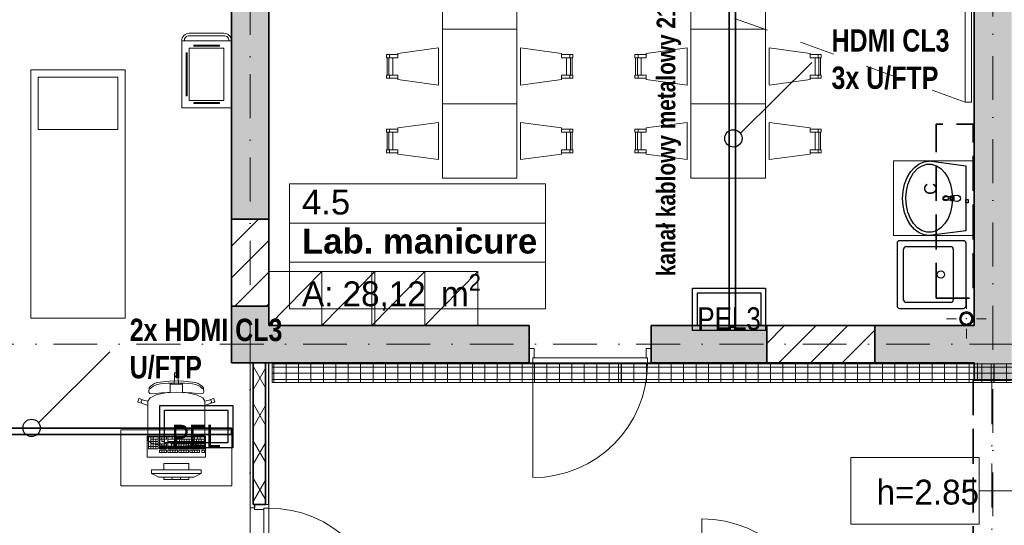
# Model space of a CAD drawing. Header units: millimetres. Extents: x 82175 to 237000, y 24756 to 471700.
# Tile 10 of 256: x 99455 to 107382, y 98301 to 102371. Entities that reach past the tile are written whole.
import ezdxf
from ezdxf.enums import TextEntityAlignment as Align
from ezdxf.lldxf.tags import DXFTag

# ---------------------------------------------------------------- set-up
doc = ezdxf.new("R2010")
doc.units = ezdxf.units.MM
for name, pattern in [('Krawędzie ukryte', [3.912222, 2.822222, -1.09]), ('Kropki i Kreski', [6.702778, 3.527778, -1.763889, 0, -1.411111]), ('Przerywana', [5.644444, 2.822222, -2.822222])]:
    doc.linetypes.add(name, pattern=pattern)
for name, color, linetype, lineweight in [('!! kanał podpoaraperowy z gniazdami', 6, 'Continuous', 35), ('#_EL - opis', 7, 'Continuous', 20), ('2DE_PRO_Cblf304L', 30, 'Continuous', 15), ('CP_DETAL', 33, 'Continuous', 9), ('\xa0♦EL - Gniazda', 1, 'Continuous', 35), ('\xa0♦IT - HDMI', 1, 'Continuous', 35), ('\xa0♦IT - opis', 3, 'SOLID', 30)]:
    doc.layers.add(name, color=color, linetype=linetype, lineweight=lineweight)
for name, color, linetype in [('#EL - Teletechnika', 3, 'Continuous'), ('- strefy pomieszczeń', 8, 'Continuous'), ('2D - Ogólne', 8, 'Continuous'), ('2D - Rysunki i Obrazki', 8, 'Continuous'), ('Drzwi Archicad', 8, 'Continuous'), ('Instalacje - Went_Klim', 8, 'Continuous'), ('Instalacje - Wod_Kan', 8, 'Continuous'), ('Konstrukcja - Belki', 8, 'Continuous'), ('Konstrukcja - Siatka mod', 8, 'Continuous'), ('Konstrukcja - Ściany działowe', 8, 'Continuous'), ('Konstrukcja - Ściany nośne wew..P', 8, 'Continuous'), ('Opisy - Etykiety', 8, 'Continuous'), ('Wnętrze - Umeblowanie', 8, 'Continuous'), ('Wnętrze - Wyposażenie', 8, 'Continuous')]:
    doc.layers.add(name, color=color, linetype=linetype)
doc.styles.add('CP_ATTR', font='ARIAL.TTF')
doc.styles.add('OP_100', font='ARIALN.TTF', dxfattribs={"width": 0.8, "height": 20})
doc.styles.get("Standard").update_dxf_attribs({"font": 'arial.ttf'})
doc.styles.add('STYL_AUTOMATYCZNY_1', font='arial.ttf')
doc.styles.add('STYL_AUTOMATYCZNY_2', font='arial.ttf')
doc.styles.add('STYL_AUTOMATYCZNY_5', font='txt')
doc.styles.add('STYL_AUTOMATYCZNY_6', font='txt')
doc.styles.add('STYL_AUTOMATYCZNY_8', font='txt')
tags = doc.linetypes.add('SOLID', pattern=[10, 10, 0]).pattern_tags.tags
tags[6:7] = [DXFTag(74, 4), DXFTag(75, 0), DXFTag(340, '0'), DXFTag(46, 0.0), DXFTag(50, 0.0), DXFTag(44, 0.0), DXFTag(45, 0.0)]
tags[4:5] = [DXFTag(74, 4), DXFTag(75, 0), DXFTag(340, '0'), DXFTag(46, 0.0), DXFTag(50, 0.0), DXFTag(44, 0.0), DXFTag(45, 0.0)]
pattern_1 = [(45, (-135208.59, 381186.62), (-127.27922, 127.27922), [])]

# ---------------------------------------------------------------- blocks, each defined once
blk = doc.blocks.new('PEl 2')
at = {"layer": '#EL - Teletechnika', "color": 1, "lineweight": 30}
blk.add_lwpolyline([(53978.4, 11970.9), (53390.4, 11970.9), (53390.4, 12311.9), (53978.4, 12311.9)], close=True, dxfattribs=at)
at = {"layer": '#EL - Teletechnika', "color": 7, "lineweight": 30}
blk.add_lwpolyline([(53939, 12010.2), (53429.7, 12010.2), (53429.7, 12272.5), (53939, 12272.5)], close=True, dxfattribs=at)
at = {"layer": '#EL - Teletechnika', "color": 1, "insert": (53684.4, 12064.5), "char_height": 20.791, "attachment_point": 5, "line_spacing_factor": 0.4}
blk.add_mtext('\\fArial Narrow|b0|i0;{\\H8.7679950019x;\\A1;PEL}\\A1;\\fTahoma|b1|i0|c238;\\P', dxfattribs=at)
blk = doc.blocks.new('pel3')
at = {"layer": '#EL - Teletechnika', "color": 1, "lineweight": 30}
blk.add_lwpolyline([(294, 0), (-294, 0), (-294, 341), (294, 341)], close=True, dxfattribs=at)
at = {"layer": '#EL - Teletechnika', "color": 7, "lineweight": 30}
blk.add_lwpolyline([(254.6, 39.3), (-254.6, 39.3), (-254.6, 301.7), (254.6, 301.7)], close=True, dxfattribs=at)
at = {"layer": '#EL - Teletechnika', "color": 1, "insert": (0, 93.7), "char_height": 20.791, "attachment_point": 5, "line_spacing_factor": 0.4}
blk.add_mtext('\\fArial Narrow|b0|i0;{\\H8.7679950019x;\\A1;PEL3}\\A1;\\fTahoma|b1|i0|c238;\\P', dxfattribs=at)
blk = doc.blocks.new('2Dcblfmark100')
at = {"color": 3}
for p, q in [((-10, -50), (-10, 50)), ((10, -50), (10, 50))]:
    blk.add_line(p, q, dxfattribs=at)
blk = doc.blocks.new('2dcblf_korcf105v_b150_h105_5e1nhc4')
at = {"layer": 'CP_DETAL'}
h = blk.add_hatch(dxfattribs=at)
h.set_pattern_fill('_USER', color=256, scale=100, angle=90, style=0, pattern_type=0)
h.set_pattern_definition([(90, (-3e-14, 0), (-100, 6e-15), [])])
h.paths.add_polyline_path([(0, 75), (11800, 75), (11800, -75), (0, -75)])
for p, q in [((0, 75), (11800, 75)), ((11800, -75), (11800, 75)), ((0, -75), (11800, -75))]:
    blk.add_line(p, q)
for p, q in [((11800, 50), (0, 50)), ((0, 0), (11800, 0)), ((11800, -50), (0, -50))]:
    blk.add_line(p, q, dxfattribs=at)
at = {"yscale": 1.5}
for p in [(6000, 0), (9000, 0)]:
    blk.add_blockref('2Dcblfmark100', p, dxfattribs=at)
at = {"linetype": 'ByBlock', "style": 'CP_ATTR', "flags": 9}
for tag in ['NAME', 'NUMBER', 'GROUP', 'ORDER-NO', 'PRODUCER', 'COUPLERS', 'MOUNTDIST', 'MOUNTINGS', 'OTHER', 'WEIGHT', 'DIVIDER', 'COVER']:
    blk.add_attdef(tag, text='', height=0.00005, dxfattribs=at).set_placement((-0.1, 0), align=Align.MIDDLE_LEFT)

msp = doc.modelspace()

# ---------------------------------------------------------------- hatches: boundary and pattern name
at = {"layer": 'Instalacje - Wod_Kan', "linetype": 'Continuous', "lineweight": 13}
h = msp.add_hatch(color=8, dxfattribs=at)
h.paths.add_polyline_path([(107021.8, 99963.9, 0.414214), (107076.8, 99908.9, 0.414214), (107131.8, 99963.9, 0.414214), (107076.8, 100018.9, 0.414214)])
h.paths.add_polyline_path([(107076.8, 99918.9, -1), (107076.8, 100008.9, -1)], flags=0)
at = {"layer": 'Konstrukcja - Ściany działowe', "linetype": 'Continuous', "lineweight": 13}
h = msp.add_hatch(dxfattribs=at)
h.set_pattern_fill('Izolacja_miękka_0006', color=8, style=0, pattern_type=2)
h.set_pattern_definition([(60, (-135208.59, 381186.62), (-129.90381, 75), []), (120, (-135208.59, 381186.62), (129.90381, 75), [])])
h.paths.add_polyline_path([(101335, 99608.9), (101335, 98467.9), (101345, 98467.9), (101435, 98467.9), (101435, 99608.9)])
at = {"layer": 'Konstrukcja - Ściany nośne wew..P', "linetype": 'Continuous', "lineweight": 13}
for points in [[(101160, 104858.9), (101160, 100765.7), (101460, 100765.7), (101460, 104858.9)], [(107140, 104858.9), (107140, 101924.9), (107440, 101924.9), (107440, 104858.9)], [(107140, 101924.9), (107140, 99468.9), (107440, 99468.9), (107440, 101924.9)], [(101160, 99608.9), (101460, 99608.9), (101460, 100065.7), (101160, 100065.7)], [(103557.8, 99908.9), (101460, 99908.9), (101460, 99608.9), (103557.8, 99608.9)], [(105470, 99908.9), (104537.8, 99908.9), (104537.8, 99608.9), (105470, 99608.9)], [(107140, 99608.9), (107140, 99908.9), (106340, 99908.9), (106340, 99608.9)]]:
    msp.add_hatch(color=8, dxfattribs=at).paths.add_polyline_path(points)
h = msp.add_hatch(dxfattribs=at)
h.set_pattern_fill('Bloczki_ceramiczne_0006', color=8, style=0, pattern_type=2)
h.set_pattern_definition(pattern_1)
h.paths.add_polyline_path([(101160, 100765.7), (101160, 100065.7), (101460, 100065.7), (101460, 100765.7)])
h = msp.add_hatch(dxfattribs=at)
h.set_pattern_fill('Bloczki_ceramiczne_0006', color=8, style=0, pattern_type=2)
h.set_pattern_definition(pattern_1)
h.paths.add_polyline_path([(105470, 99908.9), (105470, 99608.9), (106340, 99608.9), (106340, 99908.9)])

# ---------------------------------------------------------------- linework, layer by layer
at = {"layer": '!! kanał podpoaraperowy z gniazdami'}
for points in [[(105168, 102925.9), (105168, 99895.5), (105218, 99895.5), (105218, 102925.9)], [(101161.2, 99083.5), (98744, 99083.5), (98744, 99033.5), (101161.2, 99033.5)]]:
    msp.add_lwpolyline(points, close=True, dxfattribs=at)
at = {"layer": '- strefy pomieszczeń', "color": 8, "linetype": 'Continuous', "lineweight": 13, "ltscale": 100}
for p, q in [((101627.8, 101048.8), (103687.4, 101048.8)), ((101627.8, 100734.5), (101627.8, 101048.8)), ((103687.4, 101048.8), (103687.4, 100734.5)), ((103687.4, 100734.5), (101627.8, 100734.5)), ((101627.8, 100734.5), (103687.4, 100734.5)), ((101627.8, 100420.2), (101627.8, 100734.5)), ((103687.4, 100734.5), (103687.4, 100420.2)), ((103687.4, 100420.2), (101627.8, 100420.2)), ((101627.8, 100420.2), (103687.4, 100420.2)), ((101627.8, 100043.7), (101627.8, 100420.2)), ((103687.4, 100420.2), (103687.4, 100043.7)), ((103687.4, 100043.7), (101627.8, 100043.7))]:
    msp.add_line(p, q, dxfattribs=at)
at = {"color": 8, "linetype": 'Continuous', "lineweight": 35, "ltscale": 100, "flags": 128}
for points in [[(101160, 100765.7), (101160, 100065.7)], [(101460, 100065.7), (101460, 100765.7)], [(106340, 99908.9), (105470, 99908.9)], [(105470, 99608.9), (106340, 99608.9)]]:
    msp.add_lwpolyline(points, dxfattribs=at)
at = {"layer": '2D - Ogólne', "color": 8, "linetype": 'Przerywana', "lineweight": 15, "ltscale": 100}
msp.add_line((107066.4, 101706.4), (104318.9, 102706.4), dxfattribs=at)
at = {"layer": '2D - Ogólne', "color": 8, "linetype": 'Continuous', "lineweight": 20, "ltscale": 100}
msp.add_line((107165.2, 99608.9), (107165.2, 99468.9), dxfattribs=at)
at = {"layer": '2D - Rysunki i Obrazki', "color": 8, "linetype": 'Continuous', "lineweight": 13, "ltscale": 100, "flags": 128}
msp.add_lwpolyline([(106490, 100633.8), (106490, 101233.8), (107140, 101233.8), (107140, 100633.8)], close=True, dxfattribs=at)
at = {"layer": 'Drzwi Archicad', "color": 8, "linetype": 'Continuous', "lineweight": 35, "ltscale": 100}
for p, q in [((103557.8, 99723.9), (103557.8, 99908.9)), ((104537.8, 99723.9), (104537.8, 99908.9)), ((103557.8, 99608.9), (103557.8, 99723.9)), ((103557.8, 99608.9), (103557.8, 99723.9)), ((104537.8, 99608.9), (104537.8, 99723.9)), ((104537.8, 99608.9), (104537.8, 99723.9)), ((101435, 98467.9), (101345, 98467.9)), ((101435, 98467.9), (101345, 98467.9))]:
    msp.add_line(p, q, dxfattribs=at)
at = {"layer": 'Drzwi Archicad', "color": 8, "linetype": 'Continuous', "lineweight": 13, "ltscale": 100}
for p, q in [((103557.8, 99723.9), (103557.8, 99608.9)), ((103597.8, 99723.9), (103557.8, 99723.9)), ((103597.8, 99648.9), (103597.8, 99723.9)), ((104497.8, 99723.9), (104497.8, 99648.9)), ((104537.8, 99723.9), (104497.8, 99723.9)), ((104537.8, 99608.9), (104537.8, 99723.9)), ((103585.8, 99608.9), (103585.8, 99648.9)), ((103585.8, 99648.9), (103597.8, 99648.9)), ((103585.8, 99608.9), (103585.8, 99648.9)), ((103585.8, 99648.9), (104509.8, 99648.9)), ((104497.8, 99648.9), (104509.8, 99648.9)), ((104509.8, 99648.9), (104509.8, 99608.9)), ((104509.8, 99648.9), (104509.8, 99608.9)), ((103557.8, 99608.9), (103585.8, 99608.9)), ((103585.8, 99608.9), (103585.8, 98684.9)), ((104509.8, 99608.9), (103585.8, 99608.9)), ((104509.8, 99608.9), (104537.8, 99608.9)), ((101310, 98467.9), (101310, 98442.9)), ((101460, 98467.9), (101345, 98467.9)), ((101345, 98467.9), (101345, 98427.9)), ((101460, 98467.9), (101435, 98467.9)), ((101460, 98467.9), (101435, 98467.9)), ((101460, 98439.9), (101460, 98467.9)), ((101345, 98442.9), (101310, 98442.9)), ((101345, 98427.9), (101420, 98427.9)), ((101420, 98427.9), (101420, 98439.9)), ((101420, 98439.9), (101460, 98439.9)), ((101420, 97515.9), (101420, 98439.9)), ((101420, 98439.9), (101460, 98439.9)), ((101460, 98439.9), (101460, 97515.9)), ((104948, 97428.9), (104948, 98352.9))]:
    msp.add_line(p, q, dxfattribs=at)
for centre, start, end in [((103585.8, 99608.9), 270, 0), ((101460, 97515.9), 0, 90), ((104948, 97428.9), 0, 90)]:
    msp.add_arc(centre, 924, start, end, dxfattribs=at)
at = {"layer": 'Instalacje - Went_Klim', "color": 8, "linetype": 'Krawędzie ukryte', "lineweight": 35, "ltscale": 100, "flags": 128}
msp.add_lwpolyline([(106831.8, 100130.7), (106831.8, 101530.7), (107131.8, 101530.7), (107131.8, 100130.7)], close=True, dxfattribs=at)
at = {"layer": 'Instalacje - Wod_Kan', "color": 8, "linetype": 'Continuous', "lineweight": 0, "ltscale": 100}
for p, q in [((107076.8, 100043.9), (107076.8, 100123.9)), ((106996.8, 99963.9), (106916.8, 99963.9)), ((107156.8, 99963.9), (107236.8, 99963.9)), ((107076.8, 99883.9), (107076.8, 99803.9))]:
    msp.add_line(p, q, dxfattribs=at)
at = {"layer": 'Instalacje - Wod_Kan', "color": 8, "linetype": 'Continuous', "lineweight": 25, "ltscale": 100, "flags": 128}
msp.add_lwpolyline([(107021.8, 99963.9, 0.414214), (107076.8, 99908.9, 0.414214), (107131.8, 99963.9, 0.414214), (107076.8, 100018.9, 0.414214)], format="xyb", close=True, dxfattribs=at)
at = {"layer": 'Instalacje - Wod_Kan', "color": 8, "linetype": 'Continuous', "lineweight": 35, "ltscale": 100, "flags": 128}
msp.add_lwpolyline([(107076.8, 99918.9, -1), (107076.8, 100008.9, -1)], format="xyb", close=True, dxfattribs=at)
at = {"layer": 'Instalacje - Wod_Kan', "color": 8, "linetype": 'Continuous', "lineweight": 0, "ltscale": 100}
msp.add_point((107076.8, 99963.9), dxfattribs=at)
at = {"layer": 'Konstrukcja - Belki', "color": 8, "linetype": 'Krawędzie ukryte', "lineweight": 35, "ltscale": 100}
for q in [(107131.8, 97569.5), (107431.8, 99468.9)]:
    msp.add_line((107131.8, 99468.9), q, dxfattribs=at)
at = {"layer": 'Konstrukcja - Belki', "color": 8, "linetype": 'Kropki i Kreski', "lineweight": 13, "ltscale": 100}
msp.add_line((107281.8, 99468.9), (107281.8, 97569.5), dxfattribs=at)
at = {"layer": 'Konstrukcja - Siatka mod', "color": 8, "linetype": 'Kropki i Kreski', "lineweight": 13, "ltscale": 100}
for p, q in [((101310, 107964.8), (101310, 91000)), ((107290, 91000), (107290, 107964.8)), ((93022.5, 99758.9), (122467, 99758.9))]:
    msp.add_line(p, q, dxfattribs=at)
at = {"layer": 'Konstrukcja - Ściany działowe', "color": 8, "linetype": 'Continuous', "lineweight": 35, "ltscale": 100}
for p, q in [((101335, 99608.9), (101335, 98467.9)), ((101435, 98467.9), (101435, 99608.9)), ((101335, 98467.9), (101345, 98467.9)), ((101435, 98467.9), (101345, 98467.9))]:
    msp.add_line(p, q, dxfattribs=at)
at = {"layer": 'Konstrukcja - Ściany działowe', "color": 8, "linetype": 'Continuous', "lineweight": 13, "ltscale": 100}
for p, q in [((101310, 98467.9), (101310, 98442.9)), ((101460, 98467.9), (101435, 98467.9)), ((101345, 98442.9), (101310, 98442.9))]:
    msp.add_line(p, q, dxfattribs=at)
at = {"layer": 'Konstrukcja - Ściany działowe', "color": 8, "linetype": 'Continuous', "lineweight": 25, "ltscale": 100}
msp.add_line((101345, 98467.9), (101345, 98442.9), dxfattribs=at)
at = {"layer": 'Konstrukcja - Ściany działowe', "color": 8, "linetype": 'Continuous', "lineweight": 13, "ltscale": 100, "flags": 128}
for points in [[(101310, 99608.9), (101310, 98467.9)], [(101460, 99608.9), (101435, 99608.9)]]:
    msp.add_lwpolyline(points, dxfattribs=at)
at = {"layer": 'Konstrukcja - Ściany działowe', "color": 8, "linetype": 'Continuous', "lineweight": 25, "ltscale": 100, "flags": 128}
for points in [[(101335, 99608.9), (101310, 99608.9)], [(101460, 98467.9), (101460, 99608.9)]]:
    msp.add_lwpolyline(points, dxfattribs=at)
at = {"layer": 'Konstrukcja - Ściany działowe', "color": 8, "linetype": 'Continuous', "lineweight": 35, "ltscale": 100, "flags": 128}
msp.add_lwpolyline([(101435, 99608.9), (101335, 99608.9)], dxfattribs=at)
at = {"layer": 'Konstrukcja - Ściany nośne wew..P', "color": 8, "linetype": 'Continuous', "lineweight": 35, "ltscale": 100}
for p, q in [((101160, 100765.7), (101460, 100765.7)), ((101160, 100065.7), (101460, 100065.7)), ((103557.8, 99723.9), (103557.8, 99908.9)), ((104537.8, 99723.9), (104537.8, 99908.9)), ((105470, 99908.9), (105470, 99608.9)), ((106340, 99908.9), (106340, 99608.9)), ((103557.8, 99608.9), (103557.8, 99723.9)), ((104537.8, 99608.9), (104537.8, 99723.9))]:
    msp.add_line(p, q, dxfattribs=at)
at = {"layer": 'Konstrukcja - Ściany nośne wew..P', "color": 8, "linetype": 'Continuous', "lineweight": 35, "ltscale": 100, "flags": 128}
for points in [[(101160, 104858.9), (101160, 100765.7)], [(101460, 100765.7), (101460, 104858.9)], [(107140, 104858.9), (107140, 101924.9)], [(107140, 101924.9), (107140, 99908.9)], [(101160, 100065.7), (101160, 99608.9)], [(101460, 99908.9), (101460, 100065.7)], [(103557.8, 99908.9), (101460, 99908.9)], [(105470, 99908.9), (104537.8, 99908.9)], [(107140, 99908.9), (106340, 99908.9)], [(101160, 99608.9), (101460, 99608.9)], [(101460, 99608.9), (103557.8, 99608.9)], [(104537.8, 99608.9), (105470, 99608.9)], [(106340, 99608.9), (107140, 99608.9)], [(107140, 99608.9), (107140, 99468.9)], [(107140, 99468.9), (107440, 99468.9)]]:
    msp.add_lwpolyline(points, dxfattribs=at)
at = {"layer": 'Opisy - Etykiety', "color": 8, "linetype": 'Continuous', "lineweight": 20, "ltscale": 100}
for p, q in [((107178.5, 98847.1), (106147, 98847.1)), ((106147, 98847.1), (106147, 98310.6)), ((107178.5, 98310.6), (107178.5, 98847.1)), ((107483.5, 98578.9), (107178.5, 98578.9)), ((106147, 98310.6), (107178.5, 98310.6))]:
    msp.add_line(p, q, dxfattribs=at)
at = {"layer": 'Wnętrze - Umeblowanie', "color": 8, "linetype": 'Continuous', "lineweight": 13, "ltscale": 100}
for p, q in [((102428.1, 102065.1), (102428.1, 101924.4)), ((102433.1, 102090.1), (102433.1, 102065.1)), ((103883.1, 102090.1), (103883.1, 102065.1)), ((103888.1, 101924.4), (103888.1, 102065.1)), ((104428.1, 102065.1), (104428.1, 101924.4)), ((104433.1, 102090.1), (104433.1, 102065.1)), ((105883.1, 102090.1), (105883.1, 102065.1)), ((105888.1, 101924.4), (105888.1, 102065.1)), ((102433.1, 101899.4), (102433.1, 101924.4)), ((103883.1, 101899.4), (103883.1, 101924.4)), ((104433.1, 101899.4), (104433.1, 101924.4)), ((105883.1, 101899.4), (105883.1, 101924.4)), ((102428.1, 101465.1), (102428.1, 101324.4)), ((102433.1, 101490.1), (102433.1, 101465.1)), ((103883.1, 101490.1), (103883.1, 101465.1)), ((103888.1, 101324.4), (103888.1, 101465.1)), ((104428.1, 101465.1), (104428.1, 101324.4)), ((104433.1, 101490.1), (104433.1, 101465.1)), ((105883.1, 101490.1), (105883.1, 101465.1)), ((105888.1, 101324.4), (105888.1, 101465.1)), ((102433.1, 101299.4), (102433.1, 101324.4)), ((103883.1, 101299.4), (103883.1, 101324.4)), ((104433.1, 101299.4), (104433.1, 101324.4)), ((105883.1, 101299.4), (105883.1, 101324.4)), ((101460, 99908.9), (101886.6, 100343.6)), ((101886.6, 100343.6), (101886.6, 99908.9)), ((101886.6, 99908.9), (102313.2, 100343.6)), ((102291.3, 99908.9), (102717.9, 100343.6)), ((102717.9, 100343.6), (102717.9, 99908.9)), ((102717.9, 99908.9), (103144.5, 100343.6)), ((100699.7, 99438.6), (100701.5, 99488.4)), ((100701.5, 99525.3), (100704.6, 99528.3)), ((100701.5, 99488.4), (100701.5, 99525.3)), ((100701.5, 99488.4), (100702.7, 99494.1)), ((100702.7, 99494.1), (100706, 99499)), ((100704.6, 99528.3), (100716.6, 99528.3)), ((100706, 99499), (100710.9, 99502.2)), ((100710.9, 99502.2), (100716.6, 99503.4)), ((100728.7, 99528.3), (100716.6, 99528.3)), ((100722.4, 99502.2), (100716.6, 99503.4)), ((100727.3, 99499), (100722.4, 99502.2)), ((100730.6, 99494.1), (100727.3, 99499)), ((100731.7, 99525.3), (100728.7, 99528.3)), ((100731.7, 99488.4), (100730.6, 99494.1)), ((100731.7, 99488.4), (100731.7, 99525.3)), ((100733.5, 99438.6), (100731.7, 99488.4)), ((100495.2, 99373), (100498.5, 99409.1)), ((100501.6, 99398.5), (100497.9, 99395.9)), ((100498.5, 99409.1), (100509.1, 99422.3)), ((100507.9, 99403.7), (100501.6, 99398.5)), ((100516.9, 99409.8), (100507.9, 99403.7)), ((100509.1, 99422.3), (100540.1, 99442.3)), ((100528.6, 99419.9), (100516.9, 99409.8)), ((100541.8, 99427.6), (100528.6, 99419.9)), ((100540.1, 99442.3), (100560.1, 99449.6)), ((100562.2, 99433.8), (100541.8, 99427.6)), ((100560.1, 99449.6), (100585.9, 99454.4)), ((100588.1, 99438.8), (100562.2, 99433.8)), ((100585.9, 99454.4), (100659.1, 99461.4)), ((100618.1, 99442.5), (100588.1, 99438.8)), ((100650.5, 99445), (100618.1, 99442.5)), ((100683.9, 99446.5), (100650.5, 99445)), ((100659.1, 99461.4), (100716.6, 99463.5)), ((100666.3, 99408.6), (100666.3, 99438.6)), ((100666.3, 99438.6), (100699.7, 99438.6)), ((100666.3, 99369.9), (100666.3, 99408.6)), ((100716.6, 99446.9), (100683.9, 99446.5)), ((100699.7, 99438.6), (100716.6, 99438.6)), ((100774.1, 99461.4), (100716.6, 99463.5)), ((100716.6, 99446.9), (100749.4, 99446.5)), ((100733.5, 99438.6), (100716.6, 99438.6)), ((100767, 99438.6), (100733.5, 99438.6)), ((100749.4, 99446.5), (100782.7, 99445)), ((100767, 99408.6), (100767, 99438.6)), ((100767, 99369.9), (100767, 99408.6)), ((100847.3, 99454.4), (100774.1, 99461.4)), ((100782.7, 99445), (100815.2, 99442.5)), ((100815.2, 99442.5), (100845.2, 99438.8)), ((100845.2, 99438.8), (100871.1, 99433.8)), ((100873.2, 99449.6), (100847.3, 99454.4)), ((100871.1, 99433.8), (100891.5, 99427.6)), ((100893.2, 99442.3), (100873.2, 99449.6)), ((100891.5, 99427.6), (100904.7, 99419.9)), ((100924.2, 99422.3), (100893.2, 99442.3)), ((100904.7, 99419.9), (100916.4, 99409.8)), ((100916.4, 99409.8), (100925.4, 99403.7)), ((100934.7, 99409.1), (100924.2, 99422.3)), ((100925.4, 99403.7), (100931.7, 99398.5)), ((100931.7, 99398.5), (100935.4, 99395.9)), ((100938, 99373), (100934.7, 99409.1)), ((100406.6, 99296.4), (100414.1, 99319.2)), ((100414.1, 99319.2), (100417.9, 99321.1)), ((100417.9, 99321.1), (100453.3, 99309.7)), ((100487.5, 99300), (100504.8, 99327.9)), ((100502, 99361.4), (100495.2, 99373)), ((100519.2, 99358.4), (100502, 99361.4)), ((100504.8, 99327.9), (100554.5, 99351.7)), ((100548.1, 99361), (100519.2, 99358.4)), ((100593.4, 99366.8), (100548.1, 99361)), ((100554.5, 99351.7), (100628.9, 99367.6)), ((100644.3, 99371.5), (100593.4, 99366.8)), ((100628.9, 99367.6), (100666.3, 99369.9)), ((100716.6, 99373.8), (100644.3, 99371.5)), ((100666.3, 99369.9), (100716.6, 99373.1)), ((100716.6, 99373.8), (100788.9, 99371.5)), ((100767, 99369.9), (100716.6, 99373.1)), ((100804.4, 99367.6), (100767, 99369.9)), ((100788.9, 99371.5), (100839.9, 99366.8)), ((100878.8, 99351.7), (100804.4, 99367.6)), ((100839.9, 99366.8), (100885.2, 99361)), ((100928.5, 99327.9), (100878.8, 99351.7)), ((100885.2, 99361), (100914.1, 99358.4)), ((100914.1, 99358.4), (100931.3, 99361.4)), ((100945.8, 99300), (100928.5, 99327.9)), ((100931.3, 99361.4), (100938, 99373)), ((101015.4, 99321.1), (100980, 99309.7)), ((101019.2, 99319.2), (101015.4, 99321.1)), ((101026.6, 99296.4), (101019.2, 99319.2)), ((100408.6, 99292.7), (100406.6, 99296.4)), ((100444, 99281.3), (100408.6, 99292.7)), ((100433.6, 99294.3), (100434.3, 99300.1)), ((100435.2, 99288.7), (100433.6, 99294.3)), ((100434.3, 99300.1), (100437.2, 99305.2)), ((100438.8, 99284.1), (100435.2, 99288.7)), ((100437.2, 99305.2), (100441.8, 99308.8)), ((100444, 99281.3), (100438.8, 99284.1)), ((100441.8, 99308.8), (100447.5, 99310.4)), ((100487.4, 99265.6), (100444, 99281.3)), ((100447.5, 99310.4), (100453.3, 99309.7)), ((100453.3, 99309.7), (100487.5, 99300)), ((100487.4, 99299.8), (100487.5, 99300)), ((100487.4, 99299.8), (100487.4, 99265.6)), ((100487.4, 99056.5), (100487.4, 99265.6)), ((100980, 99309.7), (100945.8, 99300)), ((100945.9, 99299.8), (100945.8, 99300)), ((100945.9, 99299.8), (100945.9, 99265.6)), ((100945.9, 99265.6), (100989.3, 99281.3)), ((100945.9, 99056.5), (100945.9, 99265.6)), ((100985.8, 99310.4), (100980, 99309.7)), ((100991.5, 99308.8), (100985.8, 99310.4)), ((100989.3, 99281.3), (101024.7, 99292.7)), ((100989.3, 99281.3), (100994.4, 99284.1)), ((100996.1, 99305.2), (100991.5, 99308.8)), ((100994.4, 99284.1), (100998.1, 99288.7)), ((100999, 99300.1), (100996.1, 99305.2)), ((100998.1, 99288.7), (100999.7, 99294.3)), ((100999.7, 99294.3), (100999, 99300.1)), ((101024.7, 99292.7), (101026.6, 99296.4)), ((100487.4, 99020.4), (100487.4, 99056.5)), ((100487.4, 98989.4), (100487.4, 99020.4)), ((100569.8, 99014), (100491.4, 99014)), ((100491.4, 99014), (100491.4, 98917.1)), ((100511, 99014), (100511, 98917.1)), ((100530.6, 99014), (100530.6, 98917.1)), ((100569.8, 98917.1), (100569.8, 99014)), ((100638.3, 99014), (100579.6, 99014)), ((100579.6, 99014), (100579.6, 98994.6)), ((100599.1, 99014), (100599.1, 98994.6)), ((100618.7, 99014), (100618.7, 98994.6)), ((100638.3, 98994.6), (100638.3, 99014)), ((100941.8, 99014), (100648.1, 99014)), ((100648.1, 99014), (100648.1, 98917.1)), ((100682.4, 99014), (100682.4, 98994.6)), ((100706.8, 99014), (100706.8, 98994.6)), ((100731.3, 99014), (100731.3, 98994.6)), ((100755.8, 99014), (100755.8, 98994.6)), ((100863.5, 99014), (100863.5, 98994.6)), ((100885.5, 99014), (100885.5, 98994.6)), ((100907.6, 99014), (100907.6, 98994.6)), ((100941.8, 98917.1), (100941.8, 99014)), ((100945.9, 99020.4), (100945.9, 99056.5)), ((100945.9, 98989.4), (100945.9, 99020.4)), ((100491.9, 98980.8), (100487.4, 98989.4)), ((100569.8, 98975.2), (100491.4, 98975.2)), ((100569.8, 98936.4), (100491.4, 98936.4)), ((100518.7, 98959.6), (100491.9, 98980.8)), ((100569.8, 98994.6), (100511, 98994.6)), ((100569.8, 98955.8), (100511, 98955.8)), ((100520.8, 98958.7), (100518.7, 98959.6)), ((100566.8, 98948), (100520.8, 98958.7)), ((100550.2, 98994.6), (100550.2, 98917.1)), ((100635.5, 98940.9), (100566.8, 98948)), ((100579.6, 98994.6), (100599.1, 98994.6)), ((100638.3, 98955.8), (100579.6, 98955.8)), ((100579.6, 98955.8), (100579.6, 98917.1)), ((100638.3, 98936.4), (100579.6, 98936.4)), ((100599.1, 98994.6), (100599.1, 98975.2)), ((100618.7, 98994.6), (100599.1, 98994.6)), ((100599.1, 98975.2), (100618.7, 98975.2)), ((100599.1, 98955.8), (100599.1, 98917.1)), ((100618.7, 98975.2), (100618.7, 98994.6)), ((100618.7, 98994.6), (100638.3, 98994.6)), ((100618.7, 98955.8), (100618.7, 98917.1)), ((100636.6, 98940.8), (100635.5, 98940.9)), ((100716.6, 98938.3), (100636.6, 98940.8)), ((100638.3, 98917.1), (100638.3, 98955.8)), ((100941.8, 98994.6), (100648.1, 98994.6)), ((100941.8, 98975.2), (100648.1, 98975.2)), ((100941.8, 98936.4), (100648.1, 98936.4)), ((100672.6, 98975.2), (100672.6, 98955.8)), ((100941.8, 98955.8), (100672.6, 98955.8)), ((100677.5, 98955.8), (100677.5, 98936.4)), ((100687.3, 98936.4), (100687.3, 98917.1)), ((100692.2, 98975.2), (100692.2, 98955.8)), ((100697.1, 98955.8), (100697.1, 98936.4)), ((100701.9, 98994.6), (100701.9, 98975.2)), ((100706.8, 98936.4), (100706.8, 98917.1)), ((100711.7, 98975.2), (100711.7, 98955.8)), ((100716.6, 98955.8), (100716.6, 98936.4)), ((100716.6, 98938.3), (100796.7, 98940.8)), ((100721.5, 98994.6), (100721.5, 98975.2)), ((100726.4, 98936.4), (100726.4, 98917.1)), ((100731.3, 98975.2), (100731.3, 98955.8)), ((100736.2, 98955.8), (100736.2, 98936.4)), ((100741.1, 98994.6), (100741.1, 98975.2)), ((100746, 98936.4), (100746, 98917.1)), ((100750.9, 98975.2), (100750.9, 98955.8)), ((100755.8, 98955.8), (100755.8, 98936.4)), ((100760.7, 98994.6), (100760.7, 98975.2)), ((100765.6, 98936.4), (100765.6, 98917.1)), ((100770.5, 98975.2), (100770.5, 98955.8)), ((100775.4, 98955.8), (100775.4, 98936.4)), ((100780.3, 98994.6), (100780.3, 98975.2)), ((100785.2, 98936.4), (100785.2, 98917.1)), ((100790.1, 98975.2), (100790.1, 98955.8)), ((100795, 98955.8), (100795, 98936.4)), ((100796.7, 98940.8), (100797.7, 98940.9)), ((100797.7, 98940.9), (100866.5, 98948)), ((100799.9, 98994.6), (100799.9, 98975.2)), ((100804.8, 98936.4), (100804.8, 98917.1)), ((100809.7, 98975.2), (100809.7, 98955.8)), ((100814.6, 98955.8), (100814.6, 98936.4)), ((100819.4, 98994.6), (100819.4, 98975.2)), ((100824.3, 98936.4), (100824.3, 98917.1)), ((100829.2, 98975.2), (100829.2, 98955.8)), ((100834.1, 98955.8), (100834.1, 98936.4)), ((100839, 98994.6), (100839, 98975.2)), ((100843.9, 98936.4), (100843.9, 98917.1)), ((100848.8, 98975.2), (100848.8, 98955.8)), ((100853.7, 98955.8), (100853.7, 98936.4)), ((100858.6, 98994.6), (100858.6, 98975.2)), ((100863.5, 98936.4), (100863.5, 98917.1)), ((100866.5, 98948), (100912.4, 98958.7)), ((100868.4, 98975.2), (100868.4, 98955.8)), ((100873.3, 98955.8), (100873.3, 98936.4)), ((100878.2, 98994.6), (100878.2, 98975.2)), ((100883.1, 98936.4), (100883.1, 98917.1)), ((100888, 98975.2), (100888, 98955.8)), ((100892.9, 98955.8), (100892.9, 98936.4)), ((100897.8, 98994.6), (100897.8, 98975.2)), ((100902.7, 98936.4), (100902.7, 98917.1)), ((100907.6, 98975.2), (100907.6, 98955.8)), ((100912.4, 98958.7), (100914.6, 98959.6)), ((100912.5, 98955.8), (100912.5, 98936.4)), ((100914.6, 98959.6), (100941.4, 98980.8)), ((100917.4, 98994.6), (100917.4, 98975.2)), ((100922.3, 98936.4), (100922.3, 98917.1)), ((100941.4, 98980.8), (100945.9, 98989.4)), ((100491.4, 98917.1), (100569.8, 98917.1)), ((100579.6, 98917.1), (100638.3, 98917.1)), ((100638.3, 98907.4), (100579.6, 98907.4)), ((100579.6, 98907.4), (100579.6, 98888)), ((100579.6, 98888), (100638.3, 98888)), ((100599.1, 98907.4), (100599.1, 98888)), ((100618.7, 98907.4), (100618.7, 98888)), ((100638.3, 98888), (100638.3, 98907.4)), ((100648.1, 98917.1), (100941.8, 98917.1)), ((100726.4, 98907.4), (100648.1, 98907.4)), ((100648.1, 98907.4), (100648.1, 98888)), ((100648.1, 98888), (100726.4, 98888)), ((100667.7, 98907.4), (100667.7, 98888)), ((100687.3, 98907.4), (100687.3, 98888)), ((100706.8, 98907.4), (100706.8, 98888)), ((100726.4, 98888), (100726.4, 98907.4)), ((100814.6, 98907.4), (100736.2, 98907.4)), ((100736.2, 98907.4), (100736.2, 98888)), ((100736.2, 98888), (100814.6, 98888)), ((100755.8, 98907.4), (100755.8, 98888)), ((100775.4, 98907.4), (100775.4, 98888)), ((100795, 98907.4), (100795, 98888)), ((100814.6, 98888), (100814.6, 98907.4)), ((100902.7, 98907.4), (100824.3, 98907.4)), ((100824.3, 98907.4), (100824.3, 98888)), ((100824.3, 98888), (100902.7, 98888)), ((100843.9, 98907.4), (100843.9, 98888)), ((100863.5, 98907.4), (100863.5, 98888)), ((100883.1, 98907.4), (100883.1, 98888)), ((100902.7, 98888), (100902.7, 98907.4)), ((100941.8, 98907.4), (100922.3, 98907.4)), ((100922.3, 98907.4), (100922.3, 98888)), ((100922.3, 98888), (100941.8, 98888)), ((100941.8, 98888), (100941.8, 98907.4)), ((100816.6, 98798.9), (100616.6, 98798.9)), ((100616.6, 98798.9), (100616.6, 98748.9)), ((100816.6, 98748.9), (100816.6, 98798.9)), ((100916.6, 98748.9), (100516.6, 98748.9)), ((100516.6, 98748.9), (100516.6, 98718.9)), ((100516.6, 98718.9), (100916.6, 98718.9)), ((100516.6, 98718.9), (100576.6, 98688.9)), ((100856.6, 98688.9), (100576.6, 98688.9)), ((100616.6, 98748.9), (100816.6, 98748.9)), ((100816.6, 98688.9), (100616.6, 98688.9)), ((100616.6, 98688.9), (100616.6, 98668.9)), ((100683.3, 98688.9), (100683.3, 98668.9)), ((100750, 98688.9), (100750, 98668.9)), ((100816.6, 98668.9), (100816.6, 98688.9)), ((100916.6, 98718.9), (100856.6, 98688.9)), ((100916.6, 98718.9), (100916.6, 98748.9)), ((100616.6, 98668.9), (100816.6, 98668.9))]:
    msp.add_line(p, q, dxfattribs=at)
at = {"layer": 'Wnętrze - Umeblowanie', "color": 8, "linetype": 'Continuous', "lineweight": 13, "ltscale": 100, "flags": 128}
for points in [[(107116.4, 103706.4), (107116.4, 101706.4), (107066.4, 101706.4), (107066.4, 103706.4)], [(102858.1, 102894.7), (103458.1, 102894.7), (103458.1, 102294.7), (102858.1, 102294.7)], [(104858.1, 102894.7), (105458.1, 102894.7), (105458.1, 102294.7), (104858.1, 102294.7)], [(102858.1, 102294.7), (103458.1, 102294.7), (103458.1, 101694.7), (102858.1, 101694.7)], [(104858.1, 102294.7), (105458.1, 102294.7), (105458.1, 101694.7), (104858.1, 101694.7)], [(101160, 101661.7), (101160, 102201.7), (100760, 102201.7), (100760, 101661.7)], [(101100, 101721.7), (101100, 102141.7), (100820, 102141.7), (100820, 101721.7)], [(102828.1, 102144.7), (102828.1, 101844.7), (102498.1, 101889.3), (102498.1, 101924.4), (102458.1, 101924.4), (102458.1, 102065.1), (102498.1, 102065.1), (102498.1, 102100.1)], [(103488.1, 101844.7), (103488.1, 102144.7), (103818.1, 102100.1), (103818.1, 102065.1), (103858.1, 102065.1), (103858.1, 101924.4), (103818.1, 101924.4), (103818.1, 101889.3)], [(104828.1, 102144.7), (104828.1, 101844.7), (104498.1, 101889.3), (104498.1, 101924.4), (104458.1, 101924.4), (104458.1, 102065.1), (104498.1, 102065.1), (104498.1, 102100.1)], [(105488.1, 101844.7), (105488.1, 102144.7), (105818.1, 102100.1), (105818.1, 102065.1), (105858.1, 102065.1), (105858.1, 101924.4), (105818.1, 101924.4), (105818.1, 101889.3)], [(102498.1, 102090.1), (102498.1, 102065.1), (102408.1, 102065.1), (102408.1, 102090.1)], [(102458.1, 102065.1), (102458.1, 101924.4), (102413.1, 101924.4), (102413.1, 102065.1)], [(103818.1, 102090.1), (103818.1, 102065.1), (103908.1, 102065.1), (103908.1, 102090.1)], [(103858.1, 101924.4), (103858.1, 102065.1), (103903.1, 102065.1), (103903.1, 101924.4)], [(104498.1, 102090.1), (104498.1, 102065.1), (104408.1, 102065.1), (104408.1, 102090.1)], [(104458.1, 102065.1), (104458.1, 101924.4), (104413.1, 101924.4), (104413.1, 102065.1)], [(105818.1, 102090.1), (105818.1, 102065.1), (105908.1, 102065.1), (105908.1, 102090.1)], [(105858.1, 101924.4), (105858.1, 102065.1), (105903.1, 102065.1), (105903.1, 101924.4)], [(99545.3, 99968.2), (100305.3, 99968.2), (100305.3, 101968.2), (99545.3, 101968.2)], [(99605.3, 101488.2), (100245.3, 101488.2), (100245.3, 101908.2), (99605.3, 101908.2)], [(102498.1, 101899.4), (102498.1, 101924.4), (102408.1, 101924.4), (102408.1, 101899.4)], [(103818.1, 101899.4), (103818.1, 101924.4), (103908.1, 101924.4), (103908.1, 101899.4)], [(104498.1, 101899.4), (104498.1, 101924.4), (104408.1, 101924.4), (104408.1, 101899.4)], [(105818.1, 101899.4), (105818.1, 101924.4), (105908.1, 101924.4), (105908.1, 101899.4)], [(102858.1, 101694.7), (103458.1, 101694.7), (103458.1, 101094.7), (102858.1, 101094.7)], [(104858.1, 101694.7), (105458.1, 101694.7), (105458.1, 101094.7), (104858.1, 101094.7)], [(102828.1, 101544.7), (102828.1, 101244.7), (102498.1, 101289.3), (102498.1, 101324.4), (102458.1, 101324.4), (102458.1, 101465.1), (102498.1, 101465.1), (102498.1, 101500.1)], [(103488.1, 101244.7), (103488.1, 101544.7), (103818.1, 101500.1), (103818.1, 101465.1), (103858.1, 101465.1), (103858.1, 101324.4), (103818.1, 101324.4), (103818.1, 101289.3)], [(104828.1, 101544.7), (104828.1, 101244.7), (104498.1, 101289.3), (104498.1, 101324.4), (104458.1, 101324.4), (104458.1, 101465.1), (104498.1, 101465.1), (104498.1, 101500.1)], [(105488.1, 101244.7), (105488.1, 101544.7), (105818.1, 101500.1), (105818.1, 101465.1), (105858.1, 101465.1), (105858.1, 101324.4), (105818.1, 101324.4), (105818.1, 101289.3)], [(102498.1, 101490.1), (102498.1, 101465.1), (102408.1, 101465.1), (102408.1, 101490.1)], [(102458.1, 101465.1), (102458.1, 101324.4), (102413.1, 101324.4), (102413.1, 101465.1)], [(103818.1, 101490.1), (103818.1, 101465.1), (103908.1, 101465.1), (103908.1, 101490.1)], [(103858.1, 101324.4), (103858.1, 101465.1), (103903.1, 101465.1), (103903.1, 101324.4)], [(104498.1, 101490.1), (104498.1, 101465.1), (104408.1, 101465.1), (104408.1, 101490.1)], [(104458.1, 101465.1), (104458.1, 101324.4), (104413.1, 101324.4), (104413.1, 101465.1)], [(105818.1, 101490.1), (105818.1, 101465.1), (105908.1, 101465.1), (105908.1, 101490.1)], [(105858.1, 101324.4), (105858.1, 101465.1), (105903.1, 101465.1), (105903.1, 101324.4)], [(102498.1, 101299.4), (102498.1, 101324.4), (102408.1, 101324.4), (102408.1, 101299.4)], [(103818.1, 101299.4), (103818.1, 101324.4), (103908.1, 101324.4), (103908.1, 101299.4)], [(104498.1, 101299.4), (104498.1, 101324.4), (104408.1, 101324.4), (104408.1, 101299.4)], [(105818.1, 101299.4), (105818.1, 101324.4), (105908.1, 101324.4), (105908.1, 101299.4)], [(102313.2, 100343.6), (101460, 100343.6), (101460, 99908.9), (102313.2, 99908.9)], [(103144.5, 100343.6), (102291.3, 100343.6), (102291.3, 99908.9), (103144.5, 99908.9)], [(100269.9, 98618.9), (101163.3, 98618.9), (101163.3, 99068.9), (100269.9, 99068.9)], [(100951.6, 98848.9), (100951.6, 99018.9), (100481.6, 99018.9), (100481.6, 98848.9)]]:
    msp.add_lwpolyline(points, close=True, dxfattribs=at)
for points in [[(101160, 102201.7, 0.414214), (101100, 102261.7), (100820, 102261.7, 0.414214), (100760, 102201.7), (100780, 102201.7, -0.414214), (100820, 102241.7), (101100, 102241.7, -0.414214), (101140, 102201.7)], [(100796, 102101.7, -1), (100804, 102101.7), (100804, 101761.7, -1), (100796, 101761.7)], [(100860, 102157.7, -1), (100860, 102165.7), (101060, 102165.7, -1), (101060, 102157.7)], [(100860, 101705.7, 1), (100860, 101697.7), (101060, 101697.7, 1), (101060, 101705.7)]]:
    msp.add_lwpolyline(points, format="xyb", close=True, dxfattribs=at)
at = {"layer": 'Wnętrze - Wyposażenie', "color": 8, "linetype": 'Continuous', "lineweight": 25, "ltscale": 100}
for p, q in [((106695.2, 101210.2), (106735.3, 101227.3)), ((106735.3, 101227.3), (106777.1, 101233.1)), ((106777.1, 101233.8), (107071.1, 101196)), ((106599.1, 101099.7), (106625.7, 101145.2)), ((106625.7, 101145.2), (106658.2, 101182.5)), ((106651.8, 101138.2), (106683.4, 101172)), ((106658.2, 101182.5), (106695.2, 101210.2)), ((106683.4, 101172), (106719.2, 101195.3)), ((106719.2, 101195.3), (106757.5, 101207.3)), ((106757.5, 101207.3), (106796.6, 101207.3)), ((106796.6, 101207.3), (106834.9, 101195.3)), ((106834.9, 101195.3), (106870.7, 101172)), ((106870.7, 101172), (106902.4, 101138.2)), ((107070.6, 101196), (107070.6, 101195.8)), ((107070.6, 101196), (107070.6, 101195.8)), ((107071.1, 101196), (107071.1, 100671.6)), ((106579.4, 101047.9), (106599.1, 101099.7)), ((106606, 101045.6), (106625.6, 101095.4)), ((106625.6, 101095.4), (106651.8, 101138.2)), ((106902.4, 101138.2), (106928.6, 101095.4)), ((106928.6, 101095.4), (106948.1, 101045.6)), ((106563.1, 100933.1), (106567.2, 100991.6)), ((106567.2, 100991.6), (106579.4, 101047.9)), ((106589.8, 100933.8), (106593.9, 100991)), ((106593.9, 100991), (106606, 101045.6)), ((106948.1, 101045.6), (106960.2, 100991)), ((106960.2, 100991), (106964.3, 100933.8)), ((106567.2, 100874.5), (106563.1, 100933.1)), ((106593.9, 100876.6), (106589.8, 100933.8)), ((106964.3, 100933.8), (106960.2, 100876.6)), ((106979.1, 100947.4), (106964.2, 100947.4)), ((106964.2, 100920.2), (106979.1, 100920.2)), ((106979.1, 100920.2), (106979.1, 100947.4)), ((106579.4, 100818.3), (106567.2, 100874.5)), ((106606, 100821.9), (106593.9, 100876.6)), ((106960.2, 100876.6), (106948.1, 100821.9)), ((106599.1, 100766.4), (106579.4, 100818.3)), ((106625.7, 100720.9), (106599.1, 100766.4)), ((106625.6, 100772.2), (106606, 100821.9)), ((106651.8, 100729.4), (106625.6, 100772.2)), ((106928.6, 100772.2), (106902.4, 100729.4)), ((106948.1, 100821.9), (106928.6, 100772.2)), ((106658.2, 100683.6), (106625.7, 100720.9)), ((106683.4, 100695.6), (106651.8, 100729.4)), ((106695.2, 100655.9), (106658.2, 100683.6)), ((106719.2, 100672.3), (106683.4, 100695.6)), ((106757.5, 100660.3), (106719.2, 100672.3)), ((107071.1, 100671.6), (106777.1, 100633.1)), ((106834.9, 100672.3), (106796.6, 100660.3)), ((106870.7, 100695.6), (106834.9, 100672.3)), ((106902.4, 100729.4), (106870.7, 100695.6)), ((107070.6, 100671.8), (107070.6, 100671.6)), ((107070.6, 100671.8), (107070.6, 100671.6)), ((106735.3, 100638.8), (106695.2, 100655.9)), ((106777.1, 100633.1), (106735.3, 100638.8)), ((106796.6, 100660.3), (106757.5, 100660.3)), ((106571.1, 100115), (106571.1, 100525)), ((106591.1, 100545), (106951.1, 100545)), ((106971.1, 100525), (106971.1, 100115)), ((106951.1, 100095), (106591.1, 100095))]:
    msp.add_line(p, q, dxfattribs=at)
at = {"layer": 'Wnętrze - Wyposażenie', "color": 8, "linetype": 'Continuous', "lineweight": 25, "ltscale": 100, "flags": 128}
for points in [[(107004, 100908.8), (106962, 100912.8, -0.12102), (106952.5, 100916.1), (106899.6, 100922.7, -0.882566), (106899.6, 100944.9), (106952.5, 100951.5, -0.12102), (106962, 100954.8), (107004, 100958.8, -1)], [(106521.1, 100065), (106521.1, 100575, -0.414214), (106541.1, 100595), (107051.1, 100595, -0.414214), (107071.1, 100575), (107071.1, 100065, -0.414214), (107051.1, 100045), (106541.1, 100045, -0.414214)]]:
    msp.add_lwpolyline(points, format="xyb", close=True, dxfattribs=at)
msp.add_lwpolyline([(107071.1, 100896.3), (107071.1, 100923.3), (107091.1, 100923.3), (107091.1, 100896.3)], close=True, dxfattribs=at)
at = {"layer": 'Wnętrze - Wyposażenie', "color": 8, "linetype": 'Continuous', "lineweight": 25, "ltscale": 100}
for centre, radius in [((106910.1, 100933.8), 21), ((106871.1, 100320), 30)]:
    msp.add_circle(centre, radius, dxfattribs=at)
for centre, radius, start, end in [((106963.9, 100933.8), 21.1, 122.77103, 237.22897), ((106964.2, 100933.8), 13.6, 90, 270), ((106591.1, 100525), 20, 90, 180), ((106951.1, 100525), 20, 0, 90), ((106591.1, 100115), 20, 180, 270), ((106951.1, 100115), 20, 270, 0)]:
    msp.add_arc(centre, radius, start, end, dxfattribs=at)
msp.add_point((106571.1, 100115), dxfattribs=at)
at = {"layer": '\xa0♦IT - opis', "color": 7, "linetype": 'Continuous', "lineweight": 0}
for p, q in [((105831.3, 102027.1), (105257.3, 101456.6)), ((100181.3, 99697.1), (99607.3, 99126.6))]:
    msp.add_line(p, q, dxfattribs=at)
at = {"layer": '\xa0♦IT - opis', "color": 7}
for centre in [(105200.6, 101415.5), (99550.6, 99085.5)]:
    msp.add_circle(centre, 70, dxfattribs=at)

# ---------------------------------------------------------------- block references
at = {"layer": '2DE_PRO_Cblf304L', "rotation": 180}
msp.add_blockref('2dcblf_korcf105v_b150_h105_5e1nhc4', (113286.8, 99525.2), dxfattribs=at)
at = {"layer": '\xa0♦EL - Gniazda', "rotation": 360}
msp.add_blockref('pel3', (105166, 99869.9), dxfattribs=at)
at = {"layer": '\xa0♦IT - HDMI', "rotation": 360}
msp.add_blockref('PEl 2', (47192.1, 86954.7), dxfattribs=at)

# ---------------------------------------------------------------- texts
at = {"layer": '#_EL - opis', "insert": (104583.3, 100306), "char_height": 150, "width": 13225.251, "attachment_point": 1, "rotation": 90, "style": 'OP_100'}
msp.add_mtext('\\fArial|b1|i0|c238|p34;kanał kablowy metalowy 210H68', dxfattribs=at)
at = {"layer": '- strefy pomieszczeń', "color": 8, "linetype": 'Continuous', "lineweight": 13, "char_height": 200, "attachment_point": 1}
for s, insert, style in [('\\A1;{\\pql;\\pt0,100;\\fArial|b0|i0|c238|p0;\\W1.000000;4.5\\fArial|b0|i0|c238|p0;\\W1.000000;\\A1{\\H.66x;\\S^  ;}\\fArial|b0|i0|c238|p0;\\W1.000000;\\fArial|b0|i0|c238|p0;\\W1.000000;\\A1{\\H.66x;\\S^  ;}}', (101727.8, 101003.1), 'STYL_AUTOMATYCZNY_1'), ('\\A1;{\\pql;\\pt0,100;\\fArial|b1|i0|c238|p0;\\W1.000000;Lab. manicure\\fArial|b1|i0|c238|p0;\\W1.000000;\\A1{\\H.66x;\\S^  ;}\\fArial|b1|i0|c238|p0;\\W1.000000;\\fArial|b1|i0|c238|p0;\\W1.000000;\\A1{\\H.66x;\\S^  ;}}', (101727.8, 100688.8), 'STYL_AUTOMATYCZNY_2'), ('\\A1;{\\pql;\\pt0,500;\\fGeneva CE|b0|i0|c0|p0;\\W1.000000;A: 28,12\\fGeneva CE|b0|i0|c0|p0;\\W1.000000;\\A1{\\H.66x;\\S^  ;}\\fGeneva CE|b0|i0|c0|p0;\\W1.000000; m\\fGeneva CE|b0|i0|c0|p0;\\W1.000000;\\A1{\\H.66x;\\S2^  ;}}', (101727.8, 100323.3), 'STYL_AUTOMATYCZNY_6')]:
    msp.add_mtext(s, dxfattribs=dict(at, insert=insert, style=style))
at = {"layer": '2D - Rysunki i Obrazki', "color": 8, "linetype": 'Continuous', "lineweight": 35, "insert": (106836.8, 101009.3), "char_height": 98.407, "attachment_point": 8, "rotation": 90, "style": 'STYL_AUTOMATYCZNY_8'}
msp.add_mtext('\\A1;{\\pqc;\\fF1|b0|i0|c0|p0;\\W1.000000;C}', dxfattribs=at)
at = {"layer": 'Opisy - Etykiety', "color": 8, "linetype": 'Continuous', "lineweight": 20, "insert": (107178.5, 98566.9), "char_height": 200, "attachment_point": 6, "style": 'STYL_AUTOMATYCZNY_5'}
msp.add_mtext('\\A1;{\\pqr;\\fGeneva|b0|i0|c0|p0;\\W1.000000;h=\\fGeneva CE|b0|i0|c0|p0;\\W1.000000;2.\\fGeneva CE|b0|i0|c0|p0;\\W1.000000;85}', dxfattribs=at)
at = {"layer": '\xa0♦IT - opis', "char_height": 180, "width": 3733.991, "attachment_point": 1, "style": 'OP_100'}
for s, insert in [('\\C7;\\fArial|b1|i0|c238|p34;HDMI CL3\\P3x U/FTP\\P', (105990.6, 102294.4)), ('\\C7;\\fArial|b1|i0|c238|p34;2x HDMI CL3\\PU/FTP\\P', (100340.6, 99964.4))]:
    msp.add_mtext(s, dxfattribs=dict(at, insert=insert))

doc.saveas('drawing.dxf')
